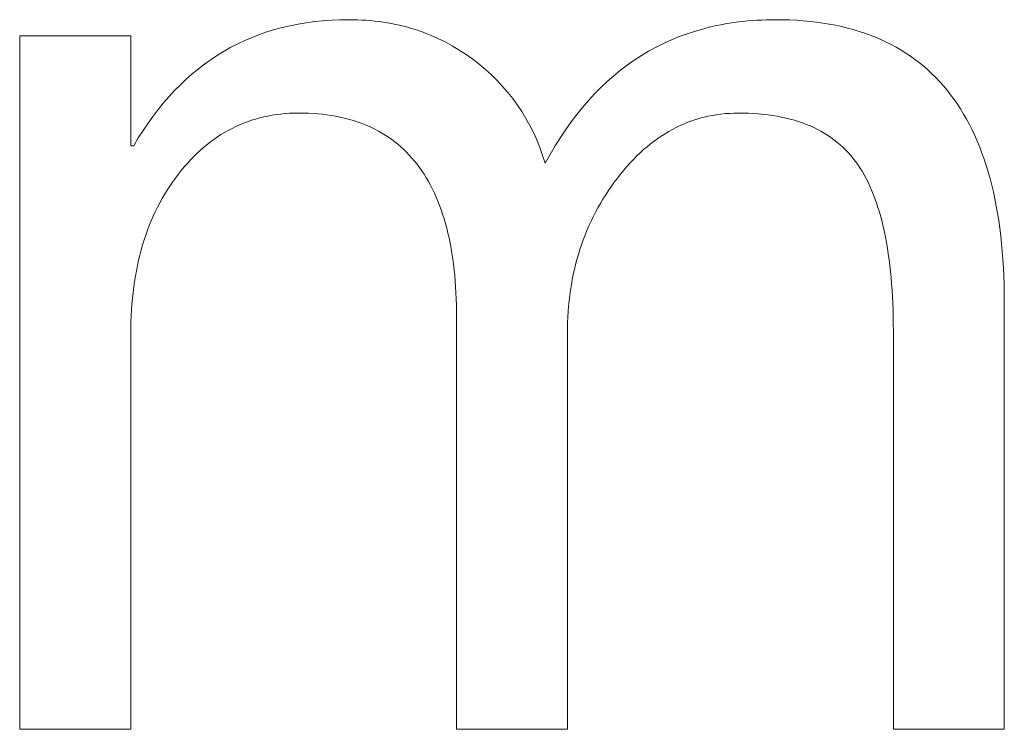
# Model space of a CAD drawing. Header units: centimetres. Extents: x -115 to 110, y -85 to 79.
# Tile 31 of 40: x 11.44 to 13.77, y -65.08 to -63.4. Entities that reach past the tile are written whole.
import ezdxf

# ---------------------------------------------------------------- set-up
doc = ezdxf.new("R2010")
doc.units = ezdxf.units.CM
doc.header["$MEASUREMENT"] = 0
doc.layers.add('Layer 1', color=7, linetype='Continuous')

msp = doc.modelspace()

# ---------------------------------------------------------------- linework, layer by layer
at = {"layer": 'Layer 1', "color": 250, "lineweight": 9}
msp.add_open_spline([(13.76664, -65.07664), (13.76664, -65.07664), (13.50433, -65.07664), (13.50433, -65.07664), (13.50433, -65.07664), (13.50433, -64.1353), (13.50433, -64.1353), (13.50433, -64.1353), (13.50425, -64.11844), (13.50425, -64.11844), (13.50425, -64.11844), (13.504, -64.10188), (13.504, -64.10188), (13.504, -64.10188), (13.50359, -64.08561), (13.50359, -64.08561), (13.50359, -64.08561), (13.50301, -64.06963), (13.50301, -64.06963), (13.50301, -64.06963), (13.50227, -64.05395), (13.50227, -64.05395), (13.50227, -64.05395), (13.50136, -64.03857), (13.50136, -64.03857), (13.50136, -64.03857), (13.50029, -64.02348), (13.50029, -64.02348), (13.50029, -64.02348), (13.49905, -64.00868), (13.49905, -64.00868), (13.49905, -64.00868), (13.49765, -63.99418), (13.49765, -63.99418), (13.49765, -63.99418), (13.49609, -63.97997), (13.49609, -63.97997), (13.49609, -63.97997), (13.49436, -63.96605), (13.49436, -63.96605), (13.49436, -63.96605), (13.49246, -63.95243), (13.49246, -63.95243), (13.49246, -63.95243), (13.49041, -63.93911), (13.49041, -63.93911), (13.49041, -63.93911), (13.48818, -63.92608), (13.48818, -63.92608), (13.48818, -63.92608), (13.4858, -63.91334), (13.4858, -63.91334), (13.4858, -63.91334), (13.48325, -63.9009), (13.48325, -63.9009), (13.48325, -63.9009), (13.48054, -63.88875), (13.48054, -63.88875), (13.48054, -63.88875), (13.47766, -63.87689), (13.47766, -63.87689), (13.47766, -63.87689), (13.47462, -63.86533), (13.47462, -63.86533), (13.47462, -63.86533), (13.47142, -63.85407), (13.47142, -63.85407), (13.47142, -63.85407), (13.46805, -63.8431), (13.46805, -63.8431), (13.46805, -63.8431), (13.46453, -63.83242), (13.46453, -63.83242), (13.46453, -63.83242), (13.46083, -63.82204), (13.46083, -63.82204), (13.46083, -63.82204), (13.45698, -63.81195), (13.45698, -63.81195), (13.45698, -63.81195), (13.45296, -63.80215), (13.45296, -63.80215), (13.45296, -63.80215), (13.44879, -63.79265), (13.44879, -63.79265), (13.44879, -63.79265), (13.44444, -63.78345), (13.44444, -63.78345), (13.44444, -63.78345), (13.43994, -63.77454), (13.43994, -63.77454), (13.43994, -63.77454), (13.43528, -63.76592), (13.43528, -63.76592), (13.43528, -63.76592), (13.43045, -63.7576), (13.43045, -63.7576), (13.43045, -63.7576), (13.42546, -63.74957), (13.42546, -63.74957), (13.42546, -63.74957), (13.42031, -63.74184), (13.42031, -63.74184), (13.42031, -63.74184), (13.41491, -63.73434), (13.41491, -63.73434), (13.41491, -63.73434), (13.40929, -63.72708), (13.40929, -63.72708), (13.40929, -63.72708), (13.40345, -63.72006), (13.40345, -63.72006), (13.40345, -63.72006), (13.39738, -63.71328), (13.39738, -63.71328), (13.39738, -63.71328), (13.3911, -63.70673), (13.3911, -63.70673), (13.3911, -63.70673), (13.3846, -63.70042), (13.3846, -63.70042), (13.3846, -63.70042), (13.37788, -63.69435), (13.37788, -63.69435), (13.37788, -63.69435), (13.37094, -63.68852), (13.37094, -63.68852), (13.37094, -63.68852), (13.36378, -63.68293), (13.36378, -63.68293), (13.36378, -63.68293), (13.35639, -63.67758), (13.35639, -63.67758), (13.35639, -63.67758), (13.34879, -63.67246), (13.34879, -63.67246), (13.34879, -63.67246), (13.34096, -63.66758), (13.34096, -63.66758), (13.34096, -63.66758), (13.33291, -63.66294), (13.33291, -63.66294), (13.33291, -63.66294), (13.32465, -63.65854), (13.32465, -63.65854), (13.32465, -63.65854), (13.31616, -63.65437), (13.31616, -63.65437), (13.31616, -63.65437), (13.30744, -63.65044), (13.30744, -63.65044), (13.30744, -63.65044), (13.29851, -63.64675), (13.29851, -63.64675), (13.29851, -63.64675), (13.28936, -63.6433), (13.28936, -63.6433), (13.28936, -63.6433), (13.27998, -63.64009), (13.27998, -63.64009), (13.27998, -63.64009), (13.27038, -63.63711), (13.27038, -63.63711), (13.27038, -63.63711), (13.26056, -63.63438), (13.26056, -63.63438), (13.26056, -63.63438), (13.25052, -63.63188), (13.25052, -63.63188), (13.25052, -63.63188), (13.24025, -63.62962), (13.24025, -63.62962), (13.24025, -63.62962), (13.22977, -63.62759), (13.22977, -63.62759), (13.22977, -63.62759), (13.21905, -63.62581), (13.21905, -63.62581), (13.21905, -63.62581), (13.20812, -63.62426), (13.20812, -63.62426), (13.20812, -63.62426), (13.19697, -63.62295), (13.19697, -63.62295), (13.19697, -63.62295), (13.18559, -63.62188), (13.18559, -63.62188), (13.18559, -63.62188), (13.17399, -63.62105), (13.17399, -63.62105), (13.17399, -63.62105), (13.16216, -63.62045), (13.16216, -63.62045), (13.16216, -63.62045), (13.15011, -63.6201), (13.15011, -63.6201), (13.15011, -63.6201), (13.13784, -63.61998), (13.13784, -63.61998), (13.13784, -63.61998), (13.1274, -63.62013), (13.1274, -63.62013), (13.1274, -63.62013), (13.11704, -63.62058), (13.11704, -63.62058), (13.11704, -63.62058), (13.10679, -63.62134), (13.10679, -63.62134), (13.10679, -63.62134), (13.09663, -63.62239), (13.09663, -63.62239), (13.09663, -63.62239), (13.08656, -63.62375), (13.08656, -63.62375), (13.08656, -63.62375), (13.07659, -63.6254), (13.07659, -63.6254), (13.07659, -63.6254), (13.06672, -63.62736), (13.06672, -63.62736), (13.06672, -63.62736), (13.05694, -63.62962), (13.05694, -63.62962), (13.05694, -63.62962), (13.04726, -63.63217), (13.04726, -63.63217), (13.04726, -63.63217), (13.03768, -63.63503), (13.03768, -63.63503), (13.03768, -63.63503), (13.02819, -63.63819), (13.02819, -63.63819), (13.02819, -63.63819), (13.0188, -63.64164), (13.0188, -63.64164), (13.0188, -63.64164), (13.00951, -63.6454), (13.00951, -63.6454), (13.00951, -63.6454), (13.00032, -63.64946), (13.00032, -63.64946), (13.00032, -63.64946), (12.99123, -63.65381), (12.99123, -63.65381), (12.99123, -63.65381), (12.98223, -63.65847), (12.98223, -63.65847), (12.98223, -63.65847), (12.97333, -63.66342), (12.97333, -63.66342), (12.97333, -63.66342), (12.96454, -63.66867), (12.96454, -63.66867), (12.96454, -63.66867), (12.95584, -63.67422), (12.95584, -63.67422), (12.95584, -63.67422), (12.94724, -63.68007), (12.94724, -63.68007), (12.94724, -63.68007), (12.93875, -63.68621), (12.93875, -63.68621), (12.93875, -63.68621), (12.93035, -63.69266), (12.93035, -63.69266), (12.93035, -63.69266), (12.92205, -63.6994), (12.92205, -63.6994), (12.92205, -63.6994), (12.91386, -63.70644), (12.91386, -63.70644), (12.91386, -63.70644), (12.90576, -63.71378), (12.90576, -63.71378), (12.90576, -63.71378), (12.89777, -63.72141), (12.89777, -63.72141), (12.89777, -63.72141), (12.88988, -63.72935), (12.88988, -63.72935), (12.88988, -63.72935), (12.88209, -63.73758), (12.88209, -63.73758), (12.88209, -63.73758), (12.87441, -63.7461), (12.87441, -63.7461), (12.87441, -63.7461), (12.86682, -63.75492), (12.86682, -63.75492), (12.86682, -63.75492), (12.85934, -63.76404), (12.85934, -63.76404), (12.85934, -63.76404), (12.85197, -63.77346), (12.85197, -63.77346), (12.85197, -63.77346), (12.8447, -63.78317), (12.8447, -63.78317), (12.8447, -63.78317), (12.83766, -63.79299), (12.83766, -63.79299), (12.83766, -63.79299), (12.83085, -63.80292), (12.83085, -63.80292), (12.83085, -63.80292), (12.82428, -63.81297), (12.82428, -63.81297), (12.82428, -63.81297), (12.81793, -63.82313), (12.81793, -63.82313), (12.81793, -63.82313), (12.81182, -63.8334), (12.81182, -63.8334), (12.81182, -63.8334), (12.80594, -63.84379), (12.80594, -63.84379), (12.80594, -63.84379), (12.80028, -63.8543), (12.80028, -63.8543), (12.80028, -63.8543), (12.79486, -63.86492), (12.79486, -63.86492), (12.79486, -63.86492), (12.78967, -63.87565), (12.78967, -63.87565), (12.78967, -63.87565), (12.78471, -63.88651), (12.78471, -63.88651), (12.78471, -63.88651), (12.77998, -63.89747), (12.77998, -63.89747), (12.77998, -63.89747), (12.77548, -63.90856), (12.77548, -63.90856), (12.77548, -63.90856), (12.77121, -63.91976), (12.77121, -63.91976), (12.77121, -63.91976), (12.76718, -63.93108), (12.76718, -63.93108), (12.76718, -63.93108), (12.76337, -63.94252), (12.76337, -63.94252), (12.76337, -63.94252), (12.75979, -63.95407), (12.75979, -63.95407), (12.75979, -63.95407), (12.75645, -63.96575), (12.75645, -63.96575), (12.75645, -63.96575), (12.75333, -63.97754), (12.75333, -63.97754), (12.75333, -63.97754), (12.75045, -63.98945), (12.75045, -63.98945), (12.75045, -63.98945), (12.7478, -64.00148), (12.7478, -64.00148), (12.7478, -64.00148), (12.74537, -64.01364), (12.74537, -64.01364), (12.74537, -64.01364), (12.74318, -64.02591), (12.74318, -64.02591), (12.74318, -64.02591), (12.74122, -64.0383), (12.74122, -64.0383), (12.74122, -64.0383), (12.73949, -64.05081), (12.73949, -64.05081), (12.73949, -64.05081), (12.73799, -64.06345), (12.73799, -64.06345), (12.73799, -64.06345), (12.73672, -64.0762), (12.73672, -64.0762), (12.73672, -64.0762), (12.73568, -64.08908), (12.73568, -64.08908), (12.73568, -64.08908), (12.73488, -64.10208), (12.73488, -64.10208), (12.73488, -64.10208), (12.7343, -64.1152), (12.7343, -64.1152), (12.7343, -64.1152), (12.73395, -64.12844), (12.73395, -64.12844), (12.73395, -64.12844), (12.73384, -64.14181), (12.73384, -64.14181), (12.73384, -64.14181), (12.73384, -65.07664), (12.73384, -65.07664), (12.73384, -65.07664), (12.47184, -65.07664), (12.47184, -65.07664), (12.47184, -65.07664), (12.47184, -64.10367), (12.47184, -64.10367), (12.47184, -64.10367), (12.47175, -64.08867), (12.47175, -64.08867), (12.47175, -64.08867), (12.47147, -64.07391), (12.47147, -64.07391), (12.47147, -64.07391), (12.47102, -64.05939), (12.47102, -64.05939), (12.47102, -64.05939), (12.47038, -64.0451), (12.47038, -64.0451), (12.47038, -64.0451), (12.46956, -64.03105), (12.46956, -64.03105), (12.46956, -64.03105), (12.46855, -64.01723), (12.46855, -64.01723), (12.46855, -64.01723), (12.46737, -64.00365), (12.46737, -64.00365), (12.46737, -64.00365), (12.466, -63.99031), (12.466, -63.99031), (12.466, -63.99031), (12.46445, -63.9772), (12.46445, -63.9772), (12.46445, -63.9772), (12.46271, -63.96433), (12.46271, -63.96433), (12.46271, -63.96433), (12.4608, -63.95169), (12.4608, -63.95169), (12.4608, -63.95169), (12.4587, -63.93929), (12.4587, -63.93929), (12.4587, -63.93929), (12.45642, -63.92713), (12.45642, -63.92713), (12.45642, -63.92713), (12.45395, -63.9152), (12.45395, -63.9152), (12.45395, -63.9152), (12.45131, -63.90351), (12.45131, -63.90351), (12.45131, -63.90351), (12.44848, -63.89206), (12.44848, -63.89206), (12.44848, -63.89206), (12.44547, -63.88084), (12.44547, -63.88084), (12.44547, -63.88084), (12.44227, -63.86985), (12.44227, -63.86985), (12.44227, -63.86985), (12.4389, -63.85911), (12.4389, -63.85911), (12.4389, -63.85911), (12.43534, -63.8486), (12.43534, -63.8486), (12.43534, -63.8486), (12.4316, -63.83832), (12.4316, -63.83832), (12.4316, -63.83832), (12.42768, -63.82829), (12.42768, -63.82829), (12.42768, -63.82829), (12.42357, -63.81849), (12.42357, -63.81849), (12.42357, -63.81849), (12.41929, -63.80892), (12.41929, -63.80892), (12.41929, -63.80892), (12.41482, -63.79959), (12.41482, -63.79959), (12.41482, -63.79959), (12.41017, -63.7905), (12.41017, -63.7905), (12.41017, -63.7905), (12.40533, -63.78164), (12.40533, -63.78164), (12.40533, -63.78164), (12.40032, -63.77302), (12.40032, -63.77302), (12.40032, -63.77302), (12.39512, -63.76464), (12.39512, -63.76464), (12.39512, -63.76464), (12.38974, -63.75649), (12.38974, -63.75649), (12.38974, -63.75649), (12.38418, -63.74858), (12.38418, -63.74858), (12.38418, -63.74858), (12.37843, -63.7409), (12.37843, -63.7409), (12.37843, -63.7409), (12.37251, -63.73346), (12.37251, -63.73346), (12.37251, -63.73346), (12.3664, -63.72626), (12.3664, -63.72626), (12.3664, -63.72626), (12.36011, -63.71929), (12.36011, -63.71929), (12.36011, -63.71929), (12.35363, -63.71256), (12.35363, -63.71256), (12.35363, -63.71256), (12.34698, -63.70607), (12.34698, -63.70607), (12.34698, -63.70607), (12.34014, -63.69981), (12.34014, -63.69981), (12.34014, -63.69981), (12.33312, -63.69378), (12.33312, -63.69378), (12.33312, -63.69378), (12.32592, -63.688), (12.32592, -63.688), (12.32592, -63.688), (12.31854, -63.68245), (12.31854, -63.68245), (12.31854, -63.68245), (12.31097, -63.67713), (12.31097, -63.67713), (12.31097, -63.67713), (12.30323, -63.67206), (12.30323, -63.67206), (12.30323, -63.67206), (12.2953, -63.66721), (12.2953, -63.66721), (12.2953, -63.66721), (12.28719, -63.66261), (12.28719, -63.66261), (12.28719, -63.66261), (12.27889, -63.65824), (12.27889, -63.65824), (12.27889, -63.65824), (12.27042, -63.65411), (12.27042, -63.65411), (12.27042, -63.65411), (12.26176, -63.65021), (12.26176, -63.65021), (12.26176, -63.65021), (12.25292, -63.64655), (12.25292, -63.64655), (12.25292, -63.64655), (12.2439, -63.64312), (12.2439, -63.64312), (12.2439, -63.64312), (12.2347, -63.63994), (12.2347, -63.63994), (12.2347, -63.63994), (12.22532, -63.63698), (12.22532, -63.63698), (12.22532, -63.63698), (12.21575, -63.63427), (12.21575, -63.63427), (12.21575, -63.63427), (12.206, -63.63179), (12.206, -63.63179), (12.206, -63.63179), (12.19607, -63.62954), (12.19607, -63.62954), (12.19607, -63.62954), (12.18596, -63.62754), (12.18596, -63.62754), (12.18596, -63.62754), (12.17567, -63.62577), (12.17567, -63.62577), (12.17567, -63.62577), (12.16519, -63.62423), (12.16519, -63.62423), (12.16519, -63.62423), (12.15453, -63.62293), (12.15453, -63.62293), (12.15453, -63.62293), (12.1437, -63.62187), (12.1437, -63.62187), (12.1437, -63.62187), (12.13267, -63.62104), (12.13267, -63.62104), (12.13267, -63.62104), (12.12147, -63.62045), (12.12147, -63.62045), (12.12147, -63.62045), (12.11009, -63.6201), (12.11009, -63.6201), (12.11009, -63.6201), (12.09852, -63.61998), (12.09852, -63.61998), (12.09852, -63.61998), (12.08777, -63.62012), (12.08777, -63.62012), (12.08777, -63.62012), (12.07714, -63.62054), (12.07714, -63.62054), (12.07714, -63.62054), (12.06663, -63.62125), (12.06663, -63.62125), (12.06663, -63.62125), (12.05624, -63.62223), (12.05624, -63.62223), (12.05624, -63.62223), (12.04598, -63.6235), (12.04598, -63.6235), (12.04598, -63.6235), (12.03583, -63.62505), (12.03583, -63.62505), (12.03583, -63.62505), (12.0258, -63.62688), (12.0258, -63.62688), (12.0258, -63.62688), (12.0159, -63.629), (12.0159, -63.629), (12.0159, -63.629), (12.00611, -63.6314), (12.00611, -63.6314), (12.00611, -63.6314), (11.99645, -63.63408), (11.99645, -63.63408), (11.99645, -63.63408), (11.98691, -63.63704), (11.98691, -63.63704), (11.98691, -63.63704), (11.97748, -63.64029), (11.97748, -63.64029), (11.97748, -63.64029), (11.96818, -63.64382), (11.96818, -63.64382), (11.96818, -63.64382), (11.95899, -63.64763), (11.95899, -63.64763), (11.95899, -63.64763), (11.94992, -63.65172), (11.94992, -63.65172), (11.94992, -63.65172), (11.94098, -63.6561), (11.94098, -63.6561), (11.94098, -63.6561), (11.93215, -63.66076), (11.93215, -63.66076), (11.93215, -63.66076), (11.92344, -63.66571), (11.92344, -63.66571), (11.92344, -63.66571), (11.91485, -63.67094), (11.91485, -63.67094), (11.91485, -63.67094), (11.90638, -63.67645), (11.90638, -63.67645), (11.90638, -63.67645), (11.89802, -63.68225), (11.89802, -63.68225), (11.89802, -63.68225), (11.88979, -63.68833), (11.88979, -63.68833), (11.88979, -63.68833), (11.88167, -63.69469), (11.88167, -63.69469), (11.88167, -63.69469), (11.87367, -63.70134), (11.87367, -63.70134), (11.87367, -63.70134), (11.86579, -63.70827), (11.86579, -63.70827), (11.86579, -63.70827), (11.85802, -63.71549), (11.85802, -63.71549), (11.85802, -63.71549), (11.85038, -63.72299), (11.85038, -63.72299), (11.85038, -63.72299), (11.84285, -63.73078), (11.84285, -63.73078), (11.84285, -63.73078), (11.83543, -63.73885), (11.83543, -63.73885), (11.83543, -63.73885), (11.82814, -63.74721), (11.82814, -63.74721), (11.82814, -63.74721), (11.82096, -63.75585), (11.82096, -63.75585), (11.82096, -63.75585), (11.81389, -63.76478), (11.81389, -63.76478), (11.81389, -63.76478), (11.80697, -63.77393), (11.80697, -63.77393), (11.80697, -63.77393), (11.80027, -63.78326), (11.80027, -63.78326), (11.80027, -63.78326), (11.79378, -63.79275), (11.79378, -63.79275), (11.79378, -63.79275), (11.78753, -63.80241), (11.78753, -63.80241), (11.78753, -63.80241), (11.78149, -63.81224), (11.78149, -63.81224), (11.78149, -63.81224), (11.77567, -63.82224), (11.77567, -63.82224), (11.77567, -63.82224), (11.77007, -63.83241), (11.77007, -63.83241), (11.77007, -63.83241), (11.7647, -63.84275), (11.7647, -63.84275), (11.7647, -63.84275), (11.75954, -63.85325), (11.75954, -63.85325), (11.75954, -63.85325), (11.75461, -63.86393), (11.75461, -63.86393), (11.75461, -63.86393), (11.7499, -63.87478), (11.7499, -63.87478), (11.7499, -63.87478), (11.7454, -63.88579), (11.7454, -63.88579), (11.7454, -63.88579), (11.74113, -63.89698), (11.74113, -63.89698), (11.74113, -63.89698), (11.73708, -63.90833), (11.73708, -63.90833), (11.73708, -63.90833), (11.73324, -63.91986), (11.73324, -63.91986), (11.73324, -63.91986), (11.72963, -63.93155), (11.72963, -63.93155), (11.72963, -63.93155), (11.72624, -63.94342), (11.72624, -63.94342), (11.72624, -63.94342), (11.72307, -63.95545), (11.72307, -63.95545), (11.72307, -63.95545), (11.72011, -63.96766), (11.72011, -63.96766), (11.72011, -63.96766), (11.71738, -63.98003), (11.71738, -63.98003), (11.71738, -63.98003), (11.71486, -63.99258), (11.71486, -63.99258), (11.71486, -63.99258), (11.71257, -64.00529), (11.71257, -64.00529), (11.71257, -64.00529), (11.71049, -64.01818), (11.71049, -64.01818), (11.71049, -64.01818), (11.70863, -64.03123), (11.70863, -64.03123), (11.70863, -64.03123), (11.707, -64.04446), (11.707, -64.04446), (11.707, -64.04446), (11.70558, -64.05785), (11.70558, -64.05785), (11.70558, -64.05785), (11.70438, -64.07142), (11.70438, -64.07142), (11.70438, -64.07142), (11.70339, -64.08516), (11.70339, -64.08516), (11.70339, -64.08516), (11.70263, -64.09906), (11.70263, -64.09906), (11.70263, -64.09906), (11.70208, -64.11314), (11.70208, -64.11314), (11.70208, -64.11314), (11.70176, -64.12739), (11.70176, -64.12739), (11.70176, -64.12739), (11.70165, -64.14181), (11.70165, -64.14181), (11.70165, -64.14181), (11.70165, -65.07664), (11.70165, -65.07664), (11.70165, -65.07664), (11.43903, -65.07664), (11.43903, -65.07664), (11.43903, -65.07664), (11.43903, -63.43767), (11.43903, -63.43767), (11.43903, -63.43767), (11.70165, -63.43767), (11.70165, -63.43767), (11.70165, -63.43767), (11.70165, -63.69719), (11.70165, -63.69719), (11.70165, -63.69719), (11.70847, -63.69719), (11.70847, -63.69719), (11.70847, -63.69719), (11.71947, -63.67882), (11.71947, -63.67882), (11.71947, -63.67882), (11.73079, -63.66104), (11.73079, -63.66104), (11.73079, -63.66104), (11.74243, -63.64384), (11.74243, -63.64384), (11.74243, -63.64384), (11.75438, -63.62723), (11.75438, -63.62723), (11.75438, -63.62723), (11.76665, -63.61121), (11.76665, -63.61121), (11.76665, -63.61121), (11.77924, -63.59577), (11.77924, -63.59577), (11.77924, -63.59577), (11.79214, -63.58092), (11.79214, -63.58092), (11.79214, -63.58092), (11.80536, -63.56665), (11.80536, -63.56665), (11.80536, -63.56665), (11.8189, -63.55297), (11.8189, -63.55297), (11.8189, -63.55297), (11.83275, -63.53987), (11.83275, -63.53987), (11.83275, -63.53987), (11.84692, -63.52736), (11.84692, -63.52736), (11.84692, -63.52736), (11.86141, -63.51543), (11.86141, -63.51543), (11.86141, -63.51543), (11.8762, -63.50409), (11.8762, -63.50409), (11.8762, -63.50409), (11.89132, -63.49333), (11.89132, -63.49333), (11.89132, -63.49333), (11.90675, -63.48315), (11.90675, -63.48315), (11.90675, -63.48315), (11.92249, -63.47356), (11.92249, -63.47356), (11.92249, -63.47356), (11.93855, -63.46455), (11.93855, -63.46455), (11.93855, -63.46455), (11.95492, -63.45612), (11.95492, -63.45612), (11.95492, -63.45612), (11.9716, -63.44828), (11.9716, -63.44828), (11.9716, -63.44828), (11.9886, -63.44101), (11.9886, -63.44101), (11.9886, -63.44101), (12.00591, -63.43433), (12.00591, -63.43433), (12.00591, -63.43433), (12.02354, -63.42824), (12.02354, -63.42824), (12.02354, -63.42824), (12.04148, -63.42272), (12.04148, -63.42272), (12.04148, -63.42272), (12.05973, -63.41779), (12.05973, -63.41779), (12.05973, -63.41779), (12.07829, -63.41343), (12.07829, -63.41343), (12.07829, -63.41343), (12.09717, -63.40966), (12.09717, -63.40966), (12.09717, -63.40966), (12.11636, -63.40647), (12.11636, -63.40647), (12.11636, -63.40647), (12.13586, -63.40386), (12.13586, -63.40386), (12.13586, -63.40386), (12.15567, -63.40183), (12.15567, -63.40183), (12.15567, -63.40183), (12.17579, -63.40038), (12.17579, -63.40038), (12.17579, -63.40038), (12.19622, -63.39951), (12.19622, -63.39951), (12.19622, -63.39951), (12.21697, -63.39922), (12.21697, -63.39922), (12.21697, -63.39922), (12.22745, -63.39931), (12.22745, -63.39931), (12.22745, -63.39931), (12.23784, -63.39959), (12.23784, -63.39959), (12.23784, -63.39959), (12.24815, -63.40005), (12.24815, -63.40005), (12.24815, -63.40005), (12.25838, -63.40069), (12.25838, -63.40069), (12.25838, -63.40069), (12.26851, -63.40151), (12.26851, -63.40151), (12.26851, -63.40151), (12.27857, -63.40252), (12.27857, -63.40252), (12.27857, -63.40252), (12.28854, -63.40371), (12.28854, -63.40371), (12.28854, -63.40371), (12.29842, -63.40509), (12.29842, -63.40509), (12.29842, -63.40509), (12.30821, -63.40665), (12.30821, -63.40665), (12.30821, -63.40665), (12.31793, -63.40839), (12.31793, -63.40839), (12.31793, -63.40839), (12.32755, -63.41031), (12.32755, -63.41031), (12.32755, -63.41031), (12.33709, -63.41242), (12.33709, -63.41242), (12.33709, -63.41242), (12.34655, -63.41471), (12.34655, -63.41471), (12.34655, -63.41471), (12.35592, -63.41718), (12.35592, -63.41718), (12.35592, -63.41718), (12.3652, -63.41983), (12.3652, -63.41983), (12.3652, -63.41983), (12.3744, -63.42267), (12.3744, -63.42267), (12.3744, -63.42267), (12.38352, -63.42569), (12.38352, -63.42569), (12.38352, -63.42569), (12.39254, -63.42889), (12.39254, -63.42889), (12.39254, -63.42889), (12.40149, -63.43228), (12.40149, -63.43228), (12.40149, -63.43228), (12.41034, -63.43584), (12.41034, -63.43584), (12.41034, -63.43584), (12.41912, -63.43959), (12.41912, -63.43959), (12.41912, -63.43959), (12.4278, -63.44352), (12.4278, -63.44352), (12.4278, -63.44352), (12.4364, -63.44764), (12.4364, -63.44764), (12.4364, -63.44764), (12.44492, -63.45193), (12.44492, -63.45193), (12.44492, -63.45193), (12.4617, -63.46107), (12.4617, -63.46107), (12.4617, -63.46107), (12.47813, -63.47094), (12.47813, -63.47094), (12.47813, -63.47094), (12.49422, -63.48153), (12.49422, -63.48153), (12.49422, -63.48153), (12.50997, -63.49285), (12.50997, -63.49285), (12.50997, -63.49285), (12.52535, -63.50472), (12.52535, -63.50472), (12.52535, -63.50472), (12.5401, -63.51705), (12.5401, -63.51705), (12.5401, -63.51705), (12.55423, -63.52986), (12.55423, -63.52986), (12.55423, -63.52986), (12.56772, -63.54313), (12.56772, -63.54313), (12.56772, -63.54313), (12.58059, -63.55688), (12.58059, -63.55688), (12.58059, -63.55688), (12.59284, -63.57109), (12.59284, -63.57109), (12.59284, -63.57109), (12.60446, -63.58577), (12.60446, -63.58577), (12.60446, -63.58577), (12.61547, -63.60091), (12.61547, -63.60091), (12.61547, -63.60091), (12.62586, -63.61652), (12.62586, -63.61652), (12.62586, -63.61652), (12.63563, -63.63259), (12.63563, -63.63259), (12.63563, -63.63259), (12.64479, -63.64913), (12.64479, -63.64913), (12.64479, -63.64913), (12.65333, -63.66613), (12.65333, -63.66613), (12.65333, -63.66613), (12.66127, -63.68359), (12.66127, -63.68359), (12.66127, -63.68359), (12.6686, -63.70151), (12.6686, -63.70151), (12.6686, -63.70151), (12.67532, -63.71989), (12.67532, -63.71989), (12.67532, -63.71989), (12.68143, -63.73873), (12.68143, -63.73873), (12.68143, -63.73873), (12.693, -63.71785), (12.693, -63.71785), (12.693, -63.71785), (12.70492, -63.69762), (12.70492, -63.69762), (12.70492, -63.69762), (12.7172, -63.67806), (12.7172, -63.67806), (12.7172, -63.67806), (12.72982, -63.65916), (12.72982, -63.65916), (12.72982, -63.65916), (12.74279, -63.64093), (12.74279, -63.64093), (12.74279, -63.64093), (12.75612, -63.62335), (12.75612, -63.62335), (12.75612, -63.62335), (12.76979, -63.60644), (12.76979, -63.60644), (12.76979, -63.60644), (12.78382, -63.5902), (12.78382, -63.5902), (12.78382, -63.5902), (12.79819, -63.57461), (12.79819, -63.57461), (12.79819, -63.57461), (12.81292, -63.55969), (12.81292, -63.55969), (12.81292, -63.55969), (12.828, -63.54544), (12.828, -63.54544), (12.828, -63.54544), (12.84343, -63.53184), (12.84343, -63.53184), (12.84343, -63.53184), (12.85922, -63.51891), (12.85922, -63.51891), (12.85922, -63.51891), (12.87535, -63.50665), (12.87535, -63.50665), (12.87535, -63.50665), (12.89183, -63.49504), (12.89183, -63.49504), (12.89183, -63.49504), (12.90867, -63.4841), (12.90867, -63.4841), (12.90867, -63.4841), (12.92586, -63.47382), (12.92586, -63.47382), (12.92586, -63.47382), (12.9434, -63.46421), (12.9434, -63.46421), (12.9434, -63.46421), (12.96129, -63.45525), (12.96129, -63.45525), (12.96129, -63.45525), (12.97953, -63.44696), (12.97953, -63.44696), (12.97953, -63.44696), (12.99813, -63.43934), (12.99813, -63.43934), (12.99813, -63.43934), (13.01707, -63.43238), (13.01707, -63.43238), (13.01707, -63.43238), (13.03637, -63.42608), (13.03637, -63.42608), (13.03637, -63.42608), (13.05602, -63.42044), (13.05602, -63.42044), (13.05602, -63.42044), (13.06598, -63.41787), (13.06598, -63.41787), (13.06598, -63.41787), (13.07602, -63.41547), (13.07602, -63.41547), (13.07602, -63.41547), (13.08616, -63.41323), (13.08616, -63.41323), (13.08616, -63.41323), (13.09638, -63.41116), (13.09638, -63.41116), (13.09638, -63.41116), (13.10669, -63.40925), (13.10669, -63.40925), (13.10669, -63.40925), (13.11708, -63.40751), (13.11708, -63.40751), (13.11708, -63.40751), (13.12757, -63.40593), (13.12757, -63.40593), (13.12757, -63.40593), (13.13814, -63.40453), (13.13814, -63.40453), (13.13814, -63.40453), (13.1488, -63.40328), (13.1488, -63.40328), (13.1488, -63.40328), (13.15955, -63.4022), (13.15955, -63.4022), (13.15955, -63.4022), (13.17039, -63.40129), (13.17039, -63.40129), (13.17039, -63.40129), (13.18131, -63.40055), (13.18131, -63.40055), (13.18131, -63.40055), (13.19233, -63.39997), (13.19233, -63.39997), (13.19233, -63.39997), (13.20343, -63.39955), (13.20343, -63.39955), (13.20343, -63.39955), (13.21462, -63.3993), (13.21462, -63.3993), (13.21462, -63.3993), (13.2259, -63.39922), (13.2259, -63.39922), (13.2259, -63.39922), (13.24267, -63.39938), (13.24267, -63.39938), (13.24267, -63.39938), (13.25918, -63.39987), (13.25918, -63.39987), (13.25918, -63.39987), (13.27542, -63.40069), (13.27542, -63.40069), (13.27542, -63.40069), (13.2914, -63.40183), (13.2914, -63.40183), (13.2914, -63.40183), (13.30711, -63.40329), (13.30711, -63.40329), (13.30711, -63.40329), (13.32256, -63.40508), (13.32256, -63.40508), (13.32256, -63.40508), (13.33774, -63.4072), (13.33774, -63.4072), (13.33774, -63.4072), (13.35266, -63.40964), (13.35266, -63.40964), (13.35266, -63.40964), (13.36732, -63.41241), (13.36732, -63.41241), (13.36732, -63.41241), (13.38171, -63.4155), (13.38171, -63.4155), (13.38171, -63.4155), (13.39584, -63.41892), (13.39584, -63.41892), (13.39584, -63.41892), (13.40971, -63.42267), (13.40971, -63.42267), (13.40971, -63.42267), (13.4233, -63.42674), (13.4233, -63.42674), (13.4233, -63.42674), (13.43664, -63.43114), (13.43664, -63.43114), (13.43664, -63.43114), (13.44971, -63.43586), (13.44971, -63.43586), (13.44971, -63.43586), (13.46252, -63.44091), (13.46252, -63.44091), (13.46252, -63.44091), (13.47506, -63.44628), (13.47506, -63.44628), (13.47506, -63.44628), (13.48734, -63.45198), (13.48734, -63.45198), (13.48734, -63.45198), (13.49935, -63.45801), (13.49935, -63.45801), (13.49935, -63.45801), (13.5111, -63.46436), (13.5111, -63.46436), (13.5111, -63.46436), (13.52259, -63.47104), (13.52259, -63.47104), (13.52259, -63.47104), (13.53381, -63.47804), (13.53381, -63.47804), (13.53381, -63.47804), (13.54477, -63.48537), (13.54477, -63.48537), (13.54477, -63.48537), (13.55546, -63.49302), (13.55546, -63.49302), (13.55546, -63.49302), (13.56589, -63.501), (13.56589, -63.501), (13.56589, -63.501), (13.57605, -63.50931), (13.57605, -63.50931), (13.57605, -63.50931), (13.58595, -63.51794), (13.58595, -63.51794), (13.58595, -63.51794), (13.59559, -63.5269), (13.59559, -63.5269), (13.59559, -63.5269), (13.60496, -63.53618), (13.60496, -63.53618), (13.60496, -63.53618), (13.61407, -63.54579), (13.61407, -63.54579), (13.61407, -63.54579), (13.62291, -63.55573), (13.62291, -63.55573), (13.62291, -63.55573), (13.63149, -63.56599), (13.63149, -63.56599), (13.63149, -63.56599), (13.63981, -63.57658), (13.63981, -63.57658), (13.63981, -63.57658), (13.64786, -63.58749), (13.64786, -63.58749), (13.64786, -63.58749), (13.65565, -63.59873), (13.65565, -63.59873), (13.65565, -63.59873), (13.66317, -63.6103), (13.66317, -63.6103), (13.66317, -63.6103), (13.67043, -63.62219), (13.67043, -63.62219), (13.67043, -63.62219), (13.67743, -63.6344), (13.67743, -63.6344), (13.67743, -63.6344), (13.68416, -63.64695), (13.68416, -63.64695), (13.68416, -63.64695), (13.69063, -63.65982), (13.69063, -63.65982), (13.69063, -63.65982), (13.69683, -63.67301), (13.69683, -63.67301), (13.69683, -63.67301), (13.70277, -63.68653), (13.70277, -63.68653), (13.70277, -63.68653), (13.70844, -63.70038), (13.70844, -63.70038), (13.70844, -63.70038), (13.71385, -63.71455), (13.71385, -63.71455), (13.71385, -63.71455), (13.719, -63.72905), (13.719, -63.72905), (13.719, -63.72905), (13.72388, -63.74387), (13.72388, -63.74387), (13.72388, -63.74387), (13.7285, -63.75902), (13.7285, -63.75902), (13.7285, -63.75902), (13.73286, -63.7745), (13.73286, -63.7745), (13.73286, -63.7745), (13.73695, -63.7903), (13.73695, -63.7903), (13.73695, -63.7903), (13.74078, -63.80643), (13.74078, -63.80643), (13.74078, -63.80643), (13.74434, -63.82289), (13.74434, -63.82289), (13.74434, -63.82289), (13.74764, -63.83967), (13.74764, -63.83967), (13.74764, -63.83967), (13.75067, -63.85677), (13.75067, -63.85677), (13.75067, -63.85677), (13.75344, -63.8742), (13.75344, -63.8742), (13.75344, -63.8742), (13.75595, -63.89196), (13.75595, -63.89196), (13.75595, -63.89196), (13.75819, -63.91005), (13.75819, -63.91005), (13.75819, -63.91005), (13.76017, -63.92846), (13.76017, -63.92846), (13.76017, -63.92846), (13.76189, -63.9472), (13.76189, -63.9472), (13.76189, -63.9472), (13.76334, -63.96626), (13.76334, -63.96626), (13.76334, -63.96626), (13.76453, -63.98565), (13.76453, -63.98565), (13.76453, -63.98565), (13.76545, -64.00536), (13.76545, -64.00536), (13.76545, -64.00536), (13.76611, -64.0254), (13.76611, -64.0254), (13.76611, -64.0254), (13.76651, -64.04577), (13.76651, -64.04577), (13.76651, -64.04577), (13.76664, -64.06646), (13.76664, -64.06646), (13.76664, -64.06646), (13.76664, -65.07664), (13.76664, -65.07664)], degree=3, knots=[0, 0, 0, 0, 0.0022321, 0.0022321, 0.0022321, 0.0044643, 0.0044643, 0.0044643, 0.0066964, 0.0066964, 0.0066964, 0.0089286, 0.0089286, 0.0089286, 0.0111607, 0.0111607, 0.0111607, 0.0133929, 0.0133929, 0.0133929, 0.015625, 0.015625, 0.015625, 0.0178571, 0.0178571, 0.0178571, 0.0200893, 0.0200893, 0.0200893, 0.0223214, 0.0223214, 0.0223214, 0.0245536, 0.0245536, 0.0245536, 0.0267857, 0.0267857, 0.0267857, 0.0290179, 0.0290179, 0.0290179, 0.03125, 0.03125, 0.03125, 0.0334821, 0.0334821, 0.0334821, 0.0357143, 0.0357143, 0.0357143, 0.0379464, 0.0379464, 0.0379464, 0.0401786, 0.0401786, 0.0401786, 0.0424107, 0.0424107, 0.0424107, 0.0446429, 0.0446429, 0.0446429, 0.046875, 0.046875, 0.046875, 0.0491071, 0.0491071, 0.0491071, 0.0513393, 0.0513393, 0.0513393, 0.0535714, 0.0535714, 0.0535714, 0.0558036, 0.0558036, 0.0558036, 0.0580357, 0.0580357, 0.0580357, 0.0602679, 0.0602679, 0.0602679, 0.0625, 0.0625, 0.0625, 0.0647321, 0.0647321, 0.0647321, 0.0669643, 0.0669643, 0.0669643, 0.0691964, 0.0691964, 0.0691964, 0.0714286, 0.0714286, 0.0714286, 0.0736607, 0.0736607, 0.0736607, 0.0758929, 0.0758929, 0.0758929, 0.078125, 0.078125, 0.078125, 0.0803571, 0.0803571, 0.0803571, 0.0825893, 0.0825893, 0.0825893, 0.0848214, 0.0848214, 0.0848214, 0.0870536, 0.0870536, 0.0870536, 0.0892857, 0.0892857, 0.0892857, 0.0915179, 0.0915179, 0.0915179, 0.09375, 0.09375, 0.09375, 0.0959821, 0.0959821, 0.0959821, 0.0982143, 0.0982143, 0.0982143, 0.1004464, 0.1004464, 0.1004464, 0.1026786, 0.1026786, 0.1026786, 0.1049107, 0.1049107, 0.1049107, 0.1071429, 0.1071429, 0.1071429, 0.109375, 0.109375, 0.109375, 0.1116071, 0.1116071, 0.1116071, 0.1138393, 0.1138393, 0.1138393, 0.1160714, 0.1160714, 0.1160714, 0.1183036, 0.1183036, 0.1183036, 0.1205357, 0.1205357, 0.1205357, 0.1227679, 0.1227679, 0.1227679, 0.125, 0.125, 0.125, 0.1272321, 0.1272321, 0.1272321, 0.1294643, 0.1294643, 0.1294643, 0.1316964, 0.1316964, 0.1316964, 0.1339286, 0.1339286, 0.1339286, 0.1361607, 0.1361607, 0.1361607, 0.1383929, 0.1383929, 0.1383929, 0.140625, 0.140625, 0.140625, 0.1428571, 0.1428571, 0.1428571, 0.1450893, 0.1450893, 0.1450893, 0.1473214, 0.1473214, 0.1473214, 0.1495536, 0.1495536, 0.1495536, 0.1517857, 0.1517857, 0.1517857, 0.1540179, 0.1540179, 0.1540179, 0.15625, 0.15625, 0.15625, 0.1584821, 0.1584821, 0.1584821, 0.1607143, 0.1607143, 0.1607143, 0.1629464, 0.1629464, 0.1629464, 0.1651786, 0.1651786, 0.1651786, 0.1674107, 0.1674107, 0.1674107, 0.1696429, 0.1696429, 0.1696429, 0.171875, 0.171875, 0.171875, 0.1741071, 0.1741071, 0.1741071, 0.1763393, 0.1763393, 0.1763393, 0.1785714, 0.1785714, 0.1785714, 0.1808036, 0.1808036, 0.1808036, 0.1830357, 0.1830357, 0.1830357, 0.1852679, 0.1852679, 0.1852679, 0.1875, 0.1875, 0.1875, 0.1897321, 0.1897321, 0.1897321, 0.1919643, 0.1919643, 0.1919643, 0.1941964, 0.1941964, 0.1941964, 0.1964286, 0.1964286, 0.1964286, 0.1986607, 0.1986607, 0.1986607, 0.2008929, 0.2008929, 0.2008929, 0.203125, 0.203125, 0.203125, 0.2053571, 0.2053571, 0.2053571, 0.2075893, 0.2075893, 0.2075893, 0.2098214, 0.2098214, 0.2098214, 0.2120536, 0.2120536, 0.2120536, 0.2142857, 0.2142857, 0.2142857, 0.2165179, 0.2165179, 0.2165179, 0.21875, 0.21875, 0.21875, 0.2209821, 0.2209821, 0.2209821, 0.2232143, 0.2232143, 0.2232143, 0.2254464, 0.2254464, 0.2254464, 0.2276786, 0.2276786, 0.2276786, 0.2299107, 0.2299107, 0.2299107, 0.2321429, 0.2321429, 0.2321429, 0.234375, 0.234375, 0.234375, 0.2366071, 0.2366071, 0.2366071, 0.2388393, 0.2388393, 0.2388393, 0.2410714, 0.2410714, 0.2410714, 0.2433036, 0.2433036, 0.2433036, 0.2455357, 0.2455357, 0.2455357, 0.2477679, 0.2477679, 0.2477679, 0.25, 0.25, 0.25, 0.2522321, 0.2522321, 0.2522321, 0.2544643, 0.2544643, 0.2544643, 0.2566964, 0.2566964, 0.2566964, 0.2589286, 0.2589286, 0.2589286, 0.2611607, 0.2611607, 0.2611607, 0.2633929, 0.2633929, 0.2633929, 0.265625, 0.265625, 0.265625, 0.2678571, 0.2678571, 0.2678571, 0.2700893, 0.2700893, 0.2700893, 0.2723214, 0.2723214, 0.2723214, 0.2745536, 0.2745536, 0.2745536, 0.2767857, 0.2767857, 0.2767857, 0.2790179, 0.2790179, 0.2790179, 0.28125, 0.28125, 0.28125, 0.2834821, 0.2834821, 0.2834821, 0.2857143, 0.2857143, 0.2857143, 0.2879464, 0.2879464, 0.2879464, 0.2901786, 0.2901786, 0.2901786, 0.2924107, 0.2924107, 0.2924107, 0.2946429, 0.2946429, 0.2946429, 0.296875, 0.296875, 0.296875, 0.2991071, 0.2991071, 0.2991071, 0.3013393, 0.3013393, 0.3013393, 0.3035714, 0.3035714, 0.3035714, 0.3058036, 0.3058036, 0.3058036, 0.3080357, 0.3080357, 0.3080357, 0.3102679, 0.3102679, 0.3102679, 0.3125, 0.3125, 0.3125, 0.3147321, 0.3147321, 0.3147321, 0.3169643, 0.3169643, 0.3169643, 0.3191964, 0.3191964, 0.3191964, 0.3214286, 0.3214286, 0.3214286, 0.3236607, 0.3236607, 0.3236607, 0.3258929, 0.3258929, 0.3258929, 0.328125, 0.328125, 0.328125, 0.3303571, 0.3303571, 0.3303571, 0.3325893, 0.3325893, 0.3325893, 0.3348214, 0.3348214, 0.3348214, 0.3370536, 0.3370536, 0.3370536, 0.3392857, 0.3392857, 0.3392857, 0.3415179, 0.3415179, 0.3415179, 0.34375, 0.34375, 0.34375, 0.3459821, 0.3459821, 0.3459821, 0.3482143, 0.3482143, 0.3482143, 0.3504464, 0.3504464, 0.3504464, 0.3526786, 0.3526786, 0.3526786, 0.3549107, 0.3549107, 0.3549107, 0.3571429, 0.3571429, 0.3571429, 0.359375, 0.359375, 0.359375, 0.3616071, 0.3616071, 0.3616071, 0.3638393, 0.3638393, 0.3638393, 0.3660714, 0.3660714, 0.3660714, 0.3683036, 0.3683036, 0.3683036, 0.3705357, 0.3705357, 0.3705357, 0.3727679, 0.3727679, 0.3727679, 0.375, 0.375, 0.375, 0.3772321, 0.3772321, 0.3772321, 0.3794643, 0.3794643, 0.3794643, 0.3816964, 0.3816964, 0.3816964, 0.3839286, 0.3839286, 0.3839286, 0.3861607, 0.3861607, 0.3861607, 0.3883929, 0.3883929, 0.3883929, 0.390625, 0.390625, 0.390625, 0.3928571, 0.3928571, 0.3928571, 0.3950893, 0.3950893, 0.3950893, 0.3973214, 0.3973214, 0.3973214, 0.3995536, 0.3995536, 0.3995536, 0.4017857, 0.4017857, 0.4017857, 0.4040179, 0.4040179, 0.4040179, 0.40625, 0.40625, 0.40625, 0.4084821, 0.4084821, 0.4084821, 0.4107143, 0.4107143, 0.4107143, 0.4129464, 0.4129464, 0.4129464, 0.4151786, 0.4151786, 0.4151786, 0.4174107, 0.4174107, 0.4174107, 0.4196429, 0.4196429, 0.4196429, 0.421875, 0.421875, 0.421875, 0.4241071, 0.4241071, 0.4241071, 0.4263393, 0.4263393, 0.4263393, 0.4285714, 0.4285714, 0.4285714, 0.4308036, 0.4308036, 0.4308036, 0.4330357, 0.4330357, 0.4330357, 0.4352679, 0.4352679, 0.4352679, 0.4375, 0.4375, 0.4375, 0.4397321, 0.4397321, 0.4397321, 0.4419643, 0.4419643, 0.4419643, 0.4441964, 0.4441964, 0.4441964, 0.4464286, 0.4464286, 0.4464286, 0.4486607, 0.4486607, 0.4486607, 0.4508929, 0.4508929, 0.4508929, 0.453125, 0.453125, 0.453125, 0.4553571, 0.4553571, 0.4553571, 0.4575893, 0.4575893, 0.4575893, 0.4598214, 0.4598214, 0.4598214, 0.4620536, 0.4620536, 0.4620536, 0.4642857, 0.4642857, 0.4642857, 0.4665179, 0.4665179, 0.4665179, 0.46875, 0.46875, 0.46875, 0.4709821, 0.4709821, 0.4709821, 0.4732143, 0.4732143, 0.4732143, 0.4754464, 0.4754464, 0.4754464, 0.4776786, 0.4776786, 0.4776786, 0.4799107, 0.4799107, 0.4799107, 0.4821429, 0.4821429, 0.4821429, 0.484375, 0.484375, 0.484375, 0.4866071, 0.4866071, 0.4866071, 0.4888393, 0.4888393, 0.4888393, 0.4910714, 0.4910714, 0.4910714, 0.4933036, 0.4933036, 0.4933036, 0.4955357, 0.4955357, 0.4955357, 0.4977679, 0.4977679, 0.4977679, 0.5, 0.5, 0.5, 0.5022321, 0.5022321, 0.5022321, 0.5044643, 0.5044643, 0.5044643, 0.5066964, 0.5066964, 0.5066964, 0.5089286, 0.5089286, 0.5089286, 0.5111607, 0.5111607, 0.5111607, 0.5133929, 0.5133929, 0.5133929, 0.515625, 0.515625, 0.515625, 0.5178571, 0.5178571, 0.5178571, 0.5200893, 0.5200893, 0.5200893, 0.5223214, 0.5223214, 0.5223214, 0.5245536, 0.5245536, 0.5245536, 0.5267857, 0.5267857, 0.5267857, 0.5290179, 0.5290179, 0.5290179, 0.53125, 0.53125, 0.53125, 0.5334821, 0.5334821, 0.5334821, 0.5357143, 0.5357143, 0.5357143, 0.5379464, 0.5379464, 0.5379464, 0.5401786, 0.5401786, 0.5401786, 0.5424107, 0.5424107, 0.5424107, 0.5446429, 0.5446429, 0.5446429, 0.546875, 0.546875, 0.546875, 0.5491071, 0.5491071, 0.5491071, 0.5513393, 0.5513393, 0.5513393, 0.5535714, 0.5535714, 0.5535714, 0.5558036, 0.5558036, 0.5558036, 0.5580357, 0.5580357, 0.5580357, 0.5602679, 0.5602679, 0.5602679, 0.5625, 0.5625, 0.5625, 0.5647321, 0.5647321, 0.5647321, 0.5669643, 0.5669643, 0.5669643, 0.5691964, 0.5691964, 0.5691964, 0.5714286, 0.5714286, 0.5714286, 0.5736607, 0.5736607, 0.5736607, 0.5758929, 0.5758929, 0.5758929, 0.578125, 0.578125, 0.578125, 0.5803571, 0.5803571, 0.5803571, 0.5825893, 0.5825893, 0.5825893, 0.5848214, 0.5848214, 0.5848214, 0.5870536, 0.5870536, 0.5870536, 0.5892857, 0.5892857, 0.5892857, 0.5915179, 0.5915179, 0.5915179, 0.59375, 0.59375, 0.59375, 0.5959821, 0.5959821, 0.5959821, 0.5982143, 0.5982143, 0.5982143, 0.6004464, 0.6004464, 0.6004464, 0.6026786, 0.6026786, 0.6026786, 0.6049107, 0.6049107, 0.6049107, 0.6071429, 0.6071429, 0.6071429, 0.609375, 0.609375, 0.609375, 0.6116071, 0.6116071, 0.6116071, 0.6138393, 0.6138393, 0.6138393, 0.6160714, 0.6160714, 0.6160714, 0.6183036, 0.6183036, 0.6183036, 0.6205357, 0.6205357, 0.6205357, 0.6227679, 0.6227679, 0.6227679, 0.625, 0.625, 0.625, 0.6272321, 0.6272321, 0.6272321, 0.6294643, 0.6294643, 0.6294643, 0.6316964, 0.6316964, 0.6316964, 0.6339286, 0.6339286, 0.6339286, 0.6361607, 0.6361607, 0.6361607, 0.6383929, 0.6383929, 0.6383929, 0.640625, 0.640625, 0.640625, 0.6428571, 0.6428571, 0.6428571, 0.6450893, 0.6450893, 0.6450893, 0.6473214, 0.6473214, 0.6473214, 0.6495536, 0.6495536, 0.6495536, 0.6517857, 0.6517857, 0.6517857, 0.6540179, 0.6540179, 0.6540179, 0.65625, 0.65625, 0.65625, 0.6584821, 0.6584821, 0.6584821, 0.6607143, 0.6607143, 0.6607143, 0.6629464, 0.6629464, 0.6629464, 0.6651786, 0.6651786, 0.6651786, 0.6674107, 0.6674107, 0.6674107, 0.6696429, 0.6696429, 0.6696429, 0.671875, 0.671875, 0.671875, 0.6741071, 0.6741071, 0.6741071, 0.6763393, 0.6763393, 0.6763393, 0.6785714, 0.6785714, 0.6785714, 0.6808036, 0.6808036, 0.6808036, 0.6830357, 0.6830357, 0.6830357, 0.6852679, 0.6852679, 0.6852679, 0.6875, 0.6875, 0.6875, 0.6897321, 0.6897321, 0.6897321, 0.6919643, 0.6919643, 0.6919643, 0.6941964, 0.6941964, 0.6941964, 0.6964286, 0.6964286, 0.6964286, 0.6986607, 0.6986607, 0.6986607, 0.7008929, 0.7008929, 0.7008929, 0.703125, 0.703125, 0.703125, 0.7053571, 0.7053571, 0.7053571, 0.7075893, 0.7075893, 0.7075893, 0.7098214, 0.7098214, 0.7098214, 0.7120536, 0.7120536, 0.7120536, 0.7142857, 0.7142857, 0.7142857, 0.7165179, 0.7165179, 0.7165179, 0.71875, 0.71875, 0.71875, 0.7209821, 0.7209821, 0.7209821, 0.7232143, 0.7232143, 0.7232143, 0.7254464, 0.7254464, 0.7254464, 0.7276786, 0.7276786, 0.7276786, 0.7299107, 0.7299107, 0.7299107, 0.7321429, 0.7321429, 0.7321429, 0.734375, 0.734375, 0.734375, 0.7366071, 0.7366071, 0.7366071, 0.7388393, 0.7388393, 0.7388393, 0.7410714, 0.7410714, 0.7410714, 0.7433036, 0.7433036, 0.7433036, 0.7455357, 0.7455357, 0.7455357, 0.7477679, 0.7477679, 0.7477679, 0.75, 0.75, 0.75, 0.7522321, 0.7522321, 0.7522321, 0.7544643, 0.7544643, 0.7544643, 0.7566964, 0.7566964, 0.7566964, 0.7589286, 0.7589286, 0.7589286, 0.7611607, 0.7611607, 0.7611607, 0.7633929, 0.7633929, 0.7633929, 0.765625, 0.765625, 0.765625, 0.7678571, 0.7678571, 0.7678571, 0.7700893, 0.7700893, 0.7700893, 0.7723214, 0.7723214, 0.7723214, 0.7745536, 0.7745536, 0.7745536, 0.7767857, 0.7767857, 0.7767857, 0.7790179, 0.7790179, 0.7790179, 0.78125, 0.78125, 0.78125, 0.7834821, 0.7834821, 0.7834821, 0.7857143, 0.7857143, 0.7857143, 0.7879464, 0.7879464, 0.7879464, 0.7901786, 0.7901786, 0.7901786, 0.7924107, 0.7924107, 0.7924107, 0.7946429, 0.7946429, 0.7946429, 0.796875, 0.796875, 0.796875, 0.7991071, 0.7991071, 0.7991071, 0.8013393, 0.8013393, 0.8013393, 0.8035714, 0.8035714, 0.8035714, 0.8058036, 0.8058036, 0.8058036, 0.8080357, 0.8080357, 0.8080357, 0.8102679, 0.8102679, 0.8102679, 0.8125, 0.8125, 0.8125, 0.8147321, 0.8147321, 0.8147321, 0.8169643, 0.8169643, 0.8169643, 0.8191964, 0.8191964, 0.8191964, 0.8214286, 0.8214286, 0.8214286, 0.8236607, 0.8236607, 0.8236607, 0.8258929, 0.8258929, 0.8258929, 0.828125, 0.828125, 0.828125, 0.8303571, 0.8303571, 0.8303571, 0.8325893, 0.8325893, 0.8325893, 0.8348214, 0.8348214, 0.8348214, 0.8370536, 0.8370536, 0.8370536, 0.8392857, 0.8392857, 0.8392857, 0.8415179, 0.8415179, 0.8415179, 0.84375, 0.84375, 0.84375, 0.8459821, 0.8459821, 0.8459821, 0.8482143, 0.8482143, 0.8482143, 0.8504464, 0.8504464, 0.8504464, 0.8526786, 0.8526786, 0.8526786, 0.8549107, 0.8549107, 0.8549107, 0.8571429, 0.8571429, 0.8571429, 0.859375, 0.859375, 0.859375, 0.8616071, 0.8616071, 0.8616071, 0.8638393, 0.8638393, 0.8638393, 0.8660714, 0.8660714, 0.8660714, 0.8683036, 0.8683036, 0.8683036, 0.8705357, 0.8705357, 0.8705357, 0.8727679, 0.8727679, 0.8727679, 0.875, 0.875, 0.875, 0.8772321, 0.8772321, 0.8772321, 0.8794643, 0.8794643, 0.8794643, 0.8816964, 0.8816964, 0.8816964, 0.8839286, 0.8839286, 0.8839286, 0.8861607, 0.8861607, 0.8861607, 0.8883929, 0.8883929, 0.8883929, 0.890625, 0.890625, 0.890625, 0.8928571, 0.8928571, 0.8928571, 0.8950893, 0.8950893, 0.8950893, 0.8973214, 0.8973214, 0.8973214, 0.8995536, 0.8995536, 0.8995536, 0.9017857, 0.9017857, 0.9017857, 0.9040179, 0.9040179, 0.9040179, 0.90625, 0.90625, 0.90625, 0.9084821, 0.9084821, 0.9084821, 0.9107143, 0.9107143, 0.9107143, 0.9129464, 0.9129464, 0.9129464, 0.9151786, 0.9151786, 0.9151786, 0.9174107, 0.9174107, 0.9174107, 0.9196429, 0.9196429, 0.9196429, 0.921875, 0.921875, 0.921875, 0.9241071, 0.9241071, 0.9241071, 0.9263393, 0.9263393, 0.9263393, 0.9285714, 0.9285714, 0.9285714, 0.9308036, 0.9308036, 0.9308036, 0.9330357, 0.9330357, 0.9330357, 0.9352679, 0.9352679, 0.9352679, 0.9375, 0.9375, 0.9375, 0.9397321, 0.9397321, 0.9397321, 0.9419643, 0.9419643, 0.9419643, 0.9441964, 0.9441964, 0.9441964, 0.9464286, 0.9464286, 0.9464286, 0.9486607, 0.9486607, 0.9486607, 0.9508929, 0.9508929, 0.9508929, 0.953125, 0.953125, 0.953125, 0.9553571, 0.9553571, 0.9553571, 0.9575893, 0.9575893, 0.9575893, 0.9598214, 0.9598214, 0.9598214, 0.9620536, 0.9620536, 0.9620536, 0.9642857, 0.9642857, 0.9642857, 0.9665179, 0.9665179, 0.9665179, 0.96875, 0.96875, 0.96875, 0.9709821, 0.9709821, 0.9709821, 0.9732143, 0.9732143, 0.9732143, 0.9754464, 0.9754464, 0.9754464, 0.9776786, 0.9776786, 0.9776786, 0.9799107, 0.9799107, 0.9799107, 0.9821429, 0.9821429, 0.9821429, 0.984375, 0.984375, 0.984375, 0.9866071, 0.9866071, 0.9866071, 0.9888393, 0.9888393, 0.9888393, 0.9910714, 0.9910714, 0.9910714, 0.9933036, 0.9933036, 0.9933036, 0.9955357, 0.9955357, 0.9955357, 0.9977679, 0.9977679, 0.9977679, 1, 1, 1, 1], dxfattribs=at)

doc.saveas('drawing.dxf')
